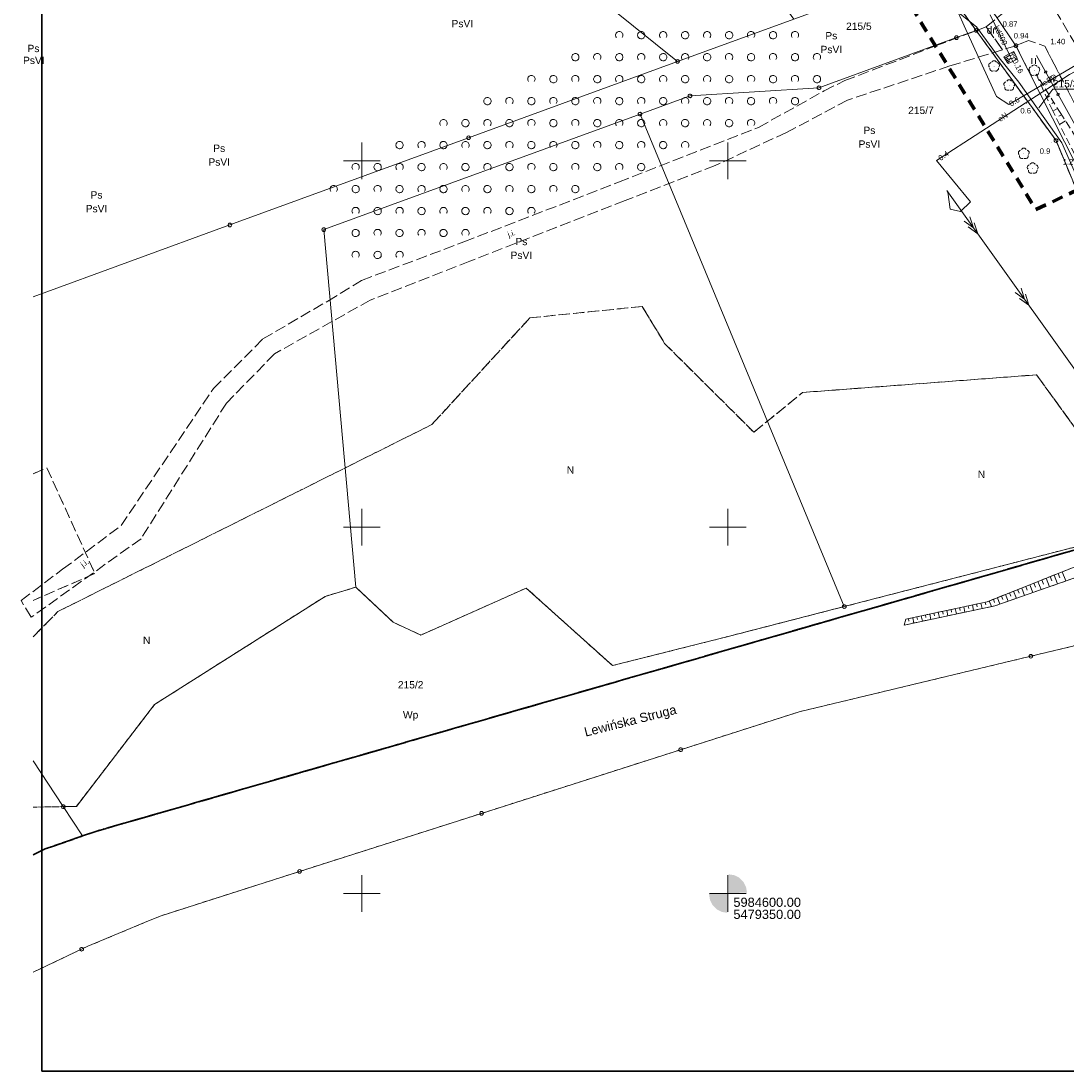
# Model space of a CAD drawing. Extents: x 5479252 to 5479673, y 5984576 to 5984875.
# Tile 1 of 36: x 5479253 to 5479396, y 5984576 to 5984719. Entities that reach past the tile are written whole.
import ezdxf
from ezdxf.enums import TextEntityAlignment as Align

# ---------------------------------------------------------------- set-up
doc = ezdxf.new("R2010")
doc.units = 0
for name, pattern in [('KROPK3-2', [2.49, 1.5, -0.47, 0.05, -0.47]), ('PRZER1-1', [1, 0.5, -0.5]), ('PRZER2-1', [1.5, 1, -0.5]), ('PRZER3-1', [2, 1.5, -0.5]), ('PRZER3-2', [2.5, 1.5, -1])]:
    doc.linetypes.add(name, pattern=pattern)
doc.layers.get('0').update_dxf_attribs({"linetype": 'CONTINUOUS'})
for name, color, linetype, lineweight, true_color in [('GELULI', 7, 'CONTINUOUS', 18, 0xfeffff), ('GESKKL', 7, 'CONTINUOUS', 18, 0x24bc24), ('GESKKL_O', 7, 'CONTINUOUS', 18, 0x24bc24), ('GESUZY', 7, 'CONTINUOUS', 18, 0x008000), ('GESUZY_O', 7, 'CONTINUOUS', 18, 0x008000), ('GSPRDL', 7, 'CONTINUOUS', 18, 0x008000), ('GSSWWP', 7, 'CONTINUOUS', 18, 0x59d9ff), ('GSSWWP_O', 7, 'CONTINUOUS', 18, 0x59d9ff), ('GTGTXT', 7, 'CONTINUOUS', 18, 0x0a0909), ('GULEPR', 1, 'CONTINUOUS', 18, 0xff0000), ('GULEPR_O', 1, 'CONTINUOUS', 18, 0xff0000), ('GULKPR', 7, 'CONTINUOUS', 18, 0x803300), ('GULKPR_O', 7, 'CONTINUOUS', 18, 0x803300), ('Ramka sekcyjna', 7, 'CONTINUOUS', 18, 0xa5007c)]:
    doc.layers.add(name, color=color, linetype=linetype, lineweight=lineweight, true_color=true_color)
for name, color, linetype, lineweight in [('GEPPGD', 7, 'CONTINUOUS', 18), ('GEPPGG', 7, 'CONTINUOUS', 18), ('GESDZI', 7, 'CONTINUOUS', 18), ('GESDZI_O', 7, 'CONTINUOUS', 18), ('GESJEW', 7, 'CONTINUOUS', 35), ('GESJOB', 7, 'CONTINUOUS', 35), ('GSLKBA', 7, 'CONTINUOUS', 18), ('GSPWPN', 7, 'CONTINUOUS', 13), ('GSPWPN_O', 7, 'CONTINUOUS', 13), ('GSPWPS', 7, 'CONTINUOUS', 13), ('GSPWPS_O', 7, 'CONTINUOUS', 13), ('GSSKOA', 7, 'CONTINUOUS', 18), ('GSSKOA_O', 7, 'CONTINUOUS', 18), ('GSSUTR', 7, 'CONTINUOUS', 18), ('GSSZAD', 7, 'CONTINUOUS', 18), ('GSSZSN', 7, 'CONTINUOUS', 18), ('GUPPRZ_O', 7, 'CONTINUOUS', 18), ('zakres', 5, 'CONTINUOUS', 70)]:
    doc.layers.add(name, color=color, linetype=linetype, lineweight=lineweight)
doc.layers.add('wydruk', color=7, linetype='CONTINUOUS', lineweight=18, plot=False)
doc.layers.add('zolta', color=2, linetype='CONTINUOUS')
doc.styles.add('Arial', font='arial.ttf')

# ---------------------------------------------------------------- blocks, each defined once
blk = doc.blocks.new('GSPRDL1')
blk.add_hatch(color=0).paths.add_polyline_path([(0, -0.045), (0.013906, -0.042798), (0.02645, -0.036406), (0.036406, -0.02645), (0.042798, -0.013906), (0.045, 0), (0.042798, 0.013906), (0.036406, 0.02645), (0.02645, 0.036406), (0.013906, 0.042798), (0, 0.045), (-0.013906, 0.042798), (-0.02645, 0.036406), (-0.036406, 0.02645), (-0.042798, 0.013906), (-0.045, 0), (-0.042798, -0.013906), (-0.036406, -0.02645), (-0.02645, -0.036406), (-0.013906, -0.042798)])
at = {"color": 0}
for points in [[(-0.635969, -0.134326), (-0.70458, -0.024001), (-0.731429, 0.103115), (-0.713292, 0.231763), (-0.652348, 0.346501), (-0.55591, 0.433559), (-0.435555, 0.482485)], [(-0.324277, 0.563333), (-0.240553, 0.662679), (-0.127956, 0.727494), (0, 0.75), (0.127956, 0.727494), (0.240553, 0.662679), (0.324277, 0.563333)], [(0.435555, 0.482485), (0.55591, 0.433559), (0.652348, 0.346501), (0.713292, 0.231763), (0.731429, 0.103115), (0.70458, -0.024001), (0.635969, -0.134326)], [(-0.068773, -0.646351), (-0.194901, -0.677512), (-0.324092, -0.663766), (-0.440839, -0.606763), (-0.531129, -0.513345), (-0.584125, -0.394725), (-0.593465, -0.265141)], [(0.593465, -0.265141), (0.584125, -0.394725), (0.531129, -0.513345), (0.440839, -0.606763), (0.324092, -0.663766), (0.194901, -0.677512), (0.068773, -0.646351)]]:
    blk.add_lwpolyline(points, dxfattribs=at)
blk = doc.blocks.new('GEPPGD1_1')
at = {"color": 0}
blk.add_lwpolyline([(0, 0.25), (0.077254, 0.237764), (0.146946, 0.202254), (0.202254, 0.146946), (0.237764, 0.077254), (0.25, 0), (0.237764, -0.077254), (0.202254, -0.146946), (0.146946, -0.202254), (0.077254, -0.237764), (0, -0.25), (-0.077254, -0.237764), (-0.146946, -0.202254), (-0.202254, -0.146946), (-0.237764, -0.077254), (-0.25, 0), (-0.237764, 0.077254), (-0.202254, 0.146946), (-0.146946, 0.202254), (-0.077254, 0.237764)], close=True, dxfattribs=at)
blk = doc.blocks.new('GEPPGD1_2')
blk.add_hatch(color=0).paths.add_polyline_path([(0, -0.045), (0.013906, -0.042798), (0.02645, -0.036406), (0.036406, -0.02645), (0.042798, -0.013906), (0.045, 0), (0.042798, 0.013906), (0.036406, 0.02645), (0.02645, 0.036406), (0.013906, 0.042798), (0, 0.045), (-0.013906, 0.042798), (-0.02645, 0.036406), (-0.036406, 0.02645), (-0.042798, 0.013906), (-0.045, 0), (-0.042798, -0.013906), (-0.036406, -0.02645), (-0.02645, -0.036406), (-0.013906, -0.042798)])
blk = doc.blocks.new('GEPPGG1_2')
blk.add_hatch(color=0).paths.add_polyline_path([(0, -0.045), (0.013906, -0.042798), (0.02645, -0.036406), (0.036406, -0.02645), (0.042798, -0.013906), (0.045, 0), (0.042798, 0.013906), (0.036406, 0.02645), (0.02645, 0.036406), (0.013906, 0.042798), (0, 0.045), (-0.013906, 0.042798), (-0.02645, 0.036406), (-0.036406, 0.02645), (-0.042798, 0.013906), (-0.045, 0), (-0.042798, -0.013906), (-0.036406, -0.02645), (-0.02645, -0.036406), (-0.013906, -0.042798)])
blk = doc.blocks.new('GSPWPS1')
blk.add_hatch(color=0).paths.add_polyline_path([(-0.045, 0), (-0.043467, -0.011647), (-0.038971, -0.0225), (-0.03182, -0.03182), (-0.0225, -0.038971), (-0.011647, -0.043467), (0, -0.045), (0.011647, -0.043467), (0.0225, -0.038971), (0.03182, -0.03182), (0.038971, -0.0225), (0.043467, -0.011647), (0.045, 0), (0.043467, 0.011647), (0.038971, 0.0225), (0.03182, 0.03182), (0.0225, 0.038971), (0.011647, 0.043467), (0, 0.045), (-0.011647, 0.043467), (-0.0225, 0.038971), (-0.03182, 0.03182), (-0.038971, 0.0225), (-0.043467, 0.011647)])
blk = doc.blocks.new('GSPWPN1')
blk.add_hatch(color=0).paths.add_polyline_path([(-0.045, 0), (-0.043467, -0.011647), (-0.038971, -0.0225), (-0.03182, -0.03182), (-0.0225, -0.038971), (-0.011647, -0.043467), (0, -0.045), (0.011647, -0.043467), (0.0225, -0.038971), (0.03182, -0.03182), (0.038971, -0.0225), (0.043467, -0.011647), (0.045, 0), (0.043467, 0.011647), (0.038971, 0.0225), (0.03182, 0.03182), (0.0225, 0.038971), (0.011647, 0.043467), (0, 0.045), (-0.011647, 0.043467), (-0.0225, 0.038971), (-0.03182, 0.03182), (-0.038971, 0.0225), (-0.043467, 0.011647)])
blk = doc.blocks.new('GSLKBA0')
at = {"color": 0, "lineweight": 18}
blk.add_lwpolyline([(-0.175, -0.033485), (-0.175, 0.033485), (-0.033485, 0.175), (0.033485, 0.175), (0.175, 0.033485), (0.175, -0.033485), (0.033485, -0.175), (-0.033485, -0.175)], close=True, dxfattribs=at)
blk = doc.blocks.new('SUEP2')
at = {"color": 0}
for points in [[(-1.25, -0.5), (0.25, 0), (-1.25, 0.5)], [(-0.25, -0.5), (1.25, 0), (-0.25, 0.5)]]:
    blk.add_lwpolyline(points, dxfattribs=at)
blk = doc.blocks.new('GSSZAD1')
at = {"color": 0}
blk.add_lwpolyline([(0.5, 0), (0.490964, 0.094626), (0.464184, 0.185831), (0.420627, 0.27032), (0.361867, 0.34504), (0.290028, 0.407288), (0.207708, 0.454816), (0.117879, 0.485906), (0.023791, 0.499434), (-0.071157, 0.494911), (-0.163534, 0.4725), (-0.25, 0.433013), (-0.32743, 0.377875), (-0.393027, 0.309079), (-0.444418, 0.229113), (-0.479746, 0.140866), (-0.497736, 0.047528), (-0.497736, -0.047528), (-0.479746, -0.140866), (-0.444418, -0.229113), (-0.393027, -0.309079), (-0.32743, -0.377875), (-0.25, -0.433013), (-0.163534, -0.4725), (-0.071157, -0.494911), (0.023791, -0.499434), (0.117879, -0.485906), (0.207708, -0.454816), (0.290028, -0.407288), (0.361867, -0.34504), (0.420627, -0.27032), (0.464184, -0.185831), (0.490964, -0.094626)], close=True, dxfattribs=at)
blk = doc.blocks.new('GSSZAD2')
at = {"color": 0}
blk.add_lwpolyline([(-0.390312, -0.3125), (-0.445567, -0.226869), (-0.482312, -0.131814), (-0.49902, -0.031282), (-0.494998, 0.070549), (-0.470412, 0.169449), (-0.426283, 0.26131), (-0.364446, 0.342315), (-0.287468, 0.409099), (-0.198548, 0.458889), (-0.10138, 0.489614), (0, 0.5), (0.10138, 0.489614), (0.198548, 0.458889), (0.287468, 0.409099), (0.364446, 0.342315), (0.426283, 0.26131), (0.470412, 0.169449), (0.494998, 0.070549), (0.49902, -0.031282), (0.482312, -0.131814), (0.445567, -0.226869), (0.390312, -0.3125)], dxfattribs=at)
blk = doc.blocks.new('GSSUTR1')
at = {"color": 0}
for points in [[(-0.25666, 0.36165), (-0.25666, -0.38835)], [(0.24334, -0.38835), (0.24334, 0.36165)]]:
    blk.add_lwpolyline(points, dxfattribs=at)

msp = doc.modelspace()

# ---------------------------------------------------------------- hatches: boundary and pattern name
at = {"layer": 'zolta'}
for points in [[(5479350.08, 5984602.63), (5479350.86, 5984602.5), (5479351.57, 5984602.15), (5479352.12, 5984601.58), (5479352.48, 5984600.88), (5479352.61, 5984600.1), (5479350.09, 5984600.08)], [(5479349.94, 5984597.36), (5479349.16, 5984597.49), (5479348.46, 5984597.85), (5479347.9, 5984598.42), (5479347.55, 5984599.12), (5479347.42, 5984599.91), (5479349.95, 5984599.91)]]:
    msp.add_hatch(color=256, dxfattribs=at).paths.add_polyline_path(points)

# ---------------------------------------------------------------- linework, layer by layer
at = {"layer": 'GELULI', "color": 7, "linetype": 'PRZER3-1', "lineweight": 18, "true_color": 0xffffff, "elevation": 9.97}
msp.add_lwpolyline([(5479284.01, 5984868.57), (5479381.55, 5984743), (5479416.34, 5984683.73), (5479421.5, 5984655.39)], dxfattribs=at)
at = {"layer": 'GESDZI', "color": 7, "linetype": 'Continuous', "lineweight": 18, "elevation": 10.22}
for points in [[(5479273.76, 5984868.57), (5479320.29, 5984807.58), (5479327.4, 5984798.78), (5479371.87, 5984740.74), (5479381.2, 5984727.47), (5479386.65, 5984719.71), (5479389.33, 5984715.73), (5479400.95, 5984692.74), (5479407, 5984674.47), (5479410.75, 5984650.74), (5479427.24, 5984651.75), (5479434.07, 5984654.6), (5479423.55, 5984689.01), (5479398.56, 5984731.62), (5479385.3, 5984750.66), (5479340.75, 5984808.64), (5479333.8, 5984817.55), (5479294.42, 5984868.57)], [(5479255.13, 5984618.1), (5479259.23, 5984611.86), (5479261.02, 5984611.89), (5479271.7, 5984625.8), (5479295.01, 5984640.56), (5479299.18, 5984641.81), (5479294.81, 5984690.62), (5479338, 5984706.39), (5479344.83, 5984708.88), (5479362.43, 5984709.98), (5479381.21, 5984716.83), (5479383.9, 5984717.81), (5479377.78, 5984726.22), (5479359, 5984719.37), (5479343.12, 5984713.58), (5479314.58, 5984703.16), (5479281.98, 5984691.26), (5479255.13, 5984681.46)], [(5479671.41, 5984701.48), (5479660.05, 5984699.18), (5479609.91, 5984691.17), (5479434.07, 5984654.6), (5479427.24, 5984651.75), (5479410.75, 5984650.74), (5479263.67, 5984608.48), (5479261.86, 5984607.85), (5479256.77, 5984606.08), (5479255.13, 5984605.3)], [(5479255.13, 5984589.26), (5479261.74, 5984592.4), (5479262.59, 5984592.8), (5479270.88, 5984596.26), (5479272.59, 5984596.97), (5479291.5, 5984603.01), (5479316.35, 5984610.94), (5479343.54, 5984619.63), (5479359.73, 5984624.8), (5479391.37, 5984632.39), (5479414.08, 5984637.82), (5479415.05, 5984638.06), (5479435.16, 5984643.18), (5479444.46, 5984645.11), (5479661.87, 5984690.25), (5479671.41, 5984692.13)]]:
    msp.add_lwpolyline(points, dxfattribs=at)
for points in [[(5479319.31, 5984805.57), (5479334.11, 5984786.33), (5479368.08, 5984739.57), (5479349.31, 5984732.74), (5479359, 5984719.37), (5479343.12, 5984713.58), (5479289.05, 5984757.01), (5479296.44, 5984766.22), (5479292.16, 5984769.66), (5479308.32, 5984791.03)], [(5479386.65, 5984719.71), (5479381.2, 5984727.47), (5479377.78, 5984726.22), (5479383.9, 5984717.81), (5479394.81, 5984702.78), (5479405.9, 5984676.03), (5479410.75, 5984650.74), (5479407, 5984674.47), (5479400.95, 5984692.74), (5479389.33, 5984715.73)], [(5479405.9, 5984676.03), (5479394.81, 5984702.78), (5479383.9, 5984717.81), (5479381.21, 5984716.83), (5479362.43, 5984709.98), (5479344.83, 5984708.88), (5479338, 5984706.39), (5479365.89, 5984639.17), (5479410.75, 5984650.74)], [(5479263.67, 5984608.48), (5479410.75, 5984650.74), (5479365.89, 5984639.17), (5479350.21, 5984635.13), (5479334.23, 5984631.11), (5479322.46, 5984641.69), (5479308.08, 5984635.28), (5479304.28, 5984637.02), (5479299.18, 5984641.81), (5479295.01, 5984640.56), (5479271.7, 5984625.8), (5479261.02, 5984611.89), (5479259.23, 5984611.86), (5479261.86, 5984607.85)]]:
    msp.add_lwpolyline(points, close=True, dxfattribs=at)
at = {"layer": 'GESDZI_O', "color": 7, "linetype": 'Continuous', "lineweight": 13, "elevation": 10.8, "flags": 128}
msp.add_lwpolyline([(5479392.48, 5984707.25), (5479394.37, 5984709.81), (5479397.71, 5984709.81)], dxfattribs=at)
at = {"layer": 'GESJEW', "color": 7, "linetype": 'KROPK3-2', "lineweight": 35, "elevation": 10.22}
for points in [[(5479255.13, 5984605.3), (5479256.77, 5984606.08), (5479261.86, 5984607.85), (5479263.67, 5984608.48), (5479410.75, 5984650.74), (5479427.24, 5984651.75), (5479434.07, 5984654.6), (5479609.91, 5984691.17), (5479660.05, 5984699.18), (5479671.41, 5984701.48)], [(5479671.41, 5984701.48), (5479660.05, 5984699.18), (5479609.91, 5984691.17), (5479434.07, 5984654.6), (5479427.24, 5984651.75), (5479410.75, 5984650.74), (5479263.67, 5984608.48), (5479261.86, 5984607.85), (5479256.77, 5984606.08), (5479255.13, 5984605.3)]]:
    msp.add_lwpolyline(points, dxfattribs=at)
at = {"layer": 'GESJOB', "color": 7, "linetype": 'PRZER3-2', "lineweight": 35, "elevation": 10.22}
for points in [[(5479671.41, 5984701.48), (5479660.05, 5984699.18), (5479609.91, 5984691.17), (5479434.07, 5984654.6), (5479427.24, 5984651.75), (5479410.75, 5984650.74), (5479263.67, 5984608.48), (5479261.86, 5984607.85), (5479256.77, 5984606.08), (5479255.13, 5984605.3)], [(5479255.13, 5984605.3), (5479256.77, 5984606.08), (5479261.86, 5984607.85), (5479263.67, 5984608.48), (5479410.75, 5984650.74), (5479427.24, 5984651.75), (5479434.07, 5984654.6), (5479609.91, 5984691.17), (5479660.05, 5984699.18), (5479671.41, 5984701.48)]]:
    msp.add_lwpolyline(points, dxfattribs=at)
at = {"layer": 'GESKKL', "color": 82, "linetype": 'PRZER3-1', "lineweight": 18, "true_color": 0x24bc24, "elevation": 10.06}
for points in [[(5479255.13, 5984635.05), (5479258.51, 5984638.49), (5479309.56, 5984664.01), (5479322.96, 5984678.58), (5479338.3, 5984680.13), (5479341.35, 5984675.07), (5479353.55, 5984662.96), (5479360.2, 5984668.39), (5479392.15, 5984670.8), (5479403.25, 5984655.49), (5479409.72, 5984656.12), (5479405.9, 5984676.03), (5479394.81, 5984702.78), (5479383.9, 5984717.81), (5479377.78, 5984726.22), (5479368.08, 5984739.57), (5479334.11, 5984786.33), (5479287, 5984847.58), (5479272.39, 5984866.58), (5479271.58, 5984855.81), (5479255.13, 5984835.33)], [(5479255.13, 5984657.3), (5479256.99, 5984658.1), (5479263.55, 5984643.68), (5479255.13, 5984640)]]:
    msp.add_lwpolyline(points, dxfattribs=at)
at = {"layer": 'GESUZY', "color": 96, "linetype": 'PRZER1-1', "lineweight": 18, "true_color": 0x008000, "elevation": 10.08}
for points in [[(5479270.86, 5984868.57), (5479272.39, 5984866.58), (5479287, 5984847.58), (5479334.11, 5984786.33), (5479368.08, 5984739.57), (5479377.78, 5984726.22), (5479383.9, 5984717.81), (5479394.81, 5984702.78), (5479405.9, 5984676.03), (5479409.72, 5984656.12), (5479410.75, 5984650.74), (5479427.24, 5984651.75), (5479434.07, 5984654.6), (5479423.55, 5984689.01), (5479398.56, 5984731.62), (5479385.3, 5984750.66), (5479382.41, 5984754.43), (5479340.75, 5984808.64), (5479333.8, 5984817.55), (5479329.03, 5984823.8), (5479294.83, 5984868.57)], [(5479255.13, 5984635.05), (5479258.51, 5984638.49), (5479309.56, 5984664.01), (5479322.96, 5984678.58), (5479338.3, 5984680.13), (5479341.35, 5984675.07), (5479353.55, 5984662.96), (5479360.2, 5984668.39), (5479392.15, 5984670.8), (5479403.25, 5984655.49), (5479409.72, 5984656.12), (5479405.9, 5984676.03), (5479394.81, 5984702.78), (5479383.9, 5984717.81), (5479377.78, 5984726.22), (5479368.08, 5984739.57), (5479334.11, 5984786.33), (5479287, 5984847.58), (5479272.39, 5984866.58), (5479271.58, 5984855.81), (5479255.13, 5984835.33)], [(5479671.41, 5984701.48), (5479660.05, 5984699.18), (5479609.91, 5984691.17), (5479434.07, 5984654.6), (5479427.24, 5984651.75), (5479410.75, 5984650.74), (5479263.67, 5984608.48), (5479261.86, 5984607.85), (5479256.77, 5984606.08), (5479255.13, 5984605.3)], [(5479255.13, 5984589.26), (5479261.74, 5984592.4), (5479262.59, 5984592.8), (5479270.88, 5984596.26), (5479272.59, 5984596.97), (5479291.5, 5984603.01), (5479316.35, 5984610.94), (5479343.54, 5984619.63), (5479359.73, 5984624.8), (5479391.37, 5984632.39), (5479414.08, 5984637.82), (5479415.05, 5984638.06), (5479435.16, 5984643.18), (5479444.46, 5984645.11), (5479557.98, 5984668.68), (5479560.46, 5984669.19), (5479661.87, 5984690.25), (5479671.41, 5984692.13)], [(5479255.13, 5984611.79), (5479259.23, 5984611.86), (5479261.02, 5984611.89), (5479271.7, 5984625.8), (5479295.01, 5984640.56), (5479299.18, 5984641.81), (5479304.28, 5984637.02), (5479308.08, 5984635.28), (5479322.46, 5984641.69), (5479334.23, 5984631.11), (5479350.21, 5984635.13), (5479365.89, 5984639.17), (5479410.75, 5984650.74), (5479409.72, 5984656.12), (5479403.25, 5984655.49), (5479392.15, 5984670.8), (5479360.2, 5984668.39), (5479353.55, 5984662.96), (5479341.35, 5984675.07), (5479338.3, 5984680.13), (5479322.96, 5984678.58), (5479309.56, 5984664.01), (5479258.51, 5984638.49), (5479255.13, 5984635.05)], [(5479255.13, 5984657.3), (5479256.99, 5984658.1), (5479263.55, 5984643.68), (5479255.13, 5984640)], [(5479255.13, 5984605.3), (5479256.77, 5984606.08), (5479261.86, 5984607.85), (5479263.67, 5984608.48), (5479410.75, 5984650.74), (5479365.89, 5984639.17), (5479350.21, 5984635.13), (5479334.23, 5984631.11), (5479322.46, 5984641.69), (5479308.08, 5984635.28), (5479304.28, 5984637.02), (5479299.18, 5984641.81), (5479295.01, 5984640.56), (5479271.7, 5984625.8), (5479261.02, 5984611.89), (5479259.23, 5984611.86), (5479255.13, 5984611.79)]]:
    msp.add_lwpolyline(points, dxfattribs=at)
at = {"layer": 'GSLKBA', "color": 7, "linetype": 'Continuous', "lineweight": 18, "elevation": 10.18}
msp.add_lwpolyline([(5479418.03, 5984651.19), (5479416.5, 5984656.82), (5479412.22, 5984670.5), (5479408.89, 5984679.3), (5479406.19, 5984686.24), (5479405.63, 5984687.72), (5479400.58, 5984698.8), (5479398.05, 5984703.74), (5479392.13, 5984714.4)], dxfattribs=at)
at = {"layer": 'GSSKOA', "color": 7, "linetype": 'PRZER3-1', "lineweight": 18, "elevation": 10.18}
for points in [[(5479391.07, 5984716.43), (5479389.33, 5984715.73), (5479387.48, 5984715.17), (5479385.28, 5984718.28), (5479387.73, 5984720.31), (5479389.06, 5984722.25), (5479380.76, 5984734.68), (5479370.81, 5984748.06), (5479366.58, 5984753.35), (5479348.97, 5984776.72), (5479321.82, 5984812.26), (5479305.09, 5984834.05), (5479290.75, 5984852.8), (5479288.21, 5984852.09), (5479287.99, 5984851.9), (5479286.92, 5984851.04), (5479286.07, 5984850.37), (5479284.66, 5984852.02), (5479283.07, 5984853.88), (5479285.15, 5984855.22), (5479286.89, 5984857.55), (5479278.36, 5984868.57)], [(5479400.42, 5984701.89), (5479393.28, 5984715.67)]]:
    msp.add_lwpolyline(points, dxfattribs=at)
msp.add_lwpolyline([(5479385.28, 5984718.28), (5479387.48, 5984715.17), (5479380.31, 5984712.96), (5479366.35, 5984708.3), (5479358, 5984703.88), (5479348.26, 5984699.36), (5479335.95, 5984694.59), (5479314.77, 5984686.31), (5479301.16, 5984681), (5479288.1, 5984673.68), (5479281.52, 5984666.95), (5479269.85, 5984648.43), (5479254.86, 5984637.71), (5479253.46, 5984640), (5479259.14, 5984644.25), (5479267.13, 5984650.22), (5479279.73, 5984668.92), (5479286.49, 5984675.7), (5479295.35, 5984680.86), (5479299.97, 5984683.69), (5479313.93, 5984688.95), (5479335.05, 5984697.08), (5479354.17, 5984704.58), (5479363.14, 5984709.56), (5479365.95, 5984710.96), (5479378.36, 5984715.7)], close=True, dxfattribs=at)
at = {"layer": 'GSSUTR', "color": 7, "linetype": 'PRZER2-1', "lineweight": 18, "elevation": 10.1}
for points in [[(5479391.4, 5984711.64), (5479390.51, 5984713.39), (5479389.33, 5984715.74), (5479391.07, 5984716.43), (5479393.28, 5984715.67), (5479400.42, 5984701.89), (5479409.89, 5984680.77), (5479414.4, 5984668.08), (5479419.21, 5984651.26)], [(5479419.21, 5984651.26), (5479417.35, 5984651.14), (5479417.15, 5984651.81), (5479415.91, 5984656.66), (5479412.44, 5984666.41), (5479409.56, 5984674.51), (5479406.79, 5984682.3), (5479404.93, 5984687.56), (5479401.04, 5984696.08), (5479398.34, 5984701.95), (5479395.46, 5984706.46), (5479392.1, 5984711.86)]]:
    msp.add_lwpolyline(points, dxfattribs=at)
at = {"layer": 'GSSWWP', "color": 141, "linetype": 'Continuous', "lineweight": 18, "true_color": 0x59d9ff, "elevation": 10.06}
for points in [[(5479256.77, 5984606.08), (5479261.86, 5984607.85), (5479263.67, 5984608.48), (5479410.75, 5984650.74), (5479413.98, 5984650.94), (5479414.15, 5984650.21), (5479414.22, 5984648.3), (5479415.76, 5984640.63), (5479416.64, 5984638.61), (5479415.05, 5984638.06), (5479414.08, 5984637.82)], [(5479414.08, 5984637.82), (5479391.37, 5984632.39), (5479359.73, 5984624.8), (5479343.54, 5984619.63), (5479316.35, 5984610.94), (5479291.5, 5984603.01)]]:
    msp.add_lwpolyline(points, dxfattribs=at)
msp.add_lwpolyline([(5479408.01, 5984646.81), (5479386.47, 5984639.27), (5479374.05, 5984636.64), (5479374.28, 5984637.44), (5479385.42, 5984639.83), (5479405.95, 5984648.02)], close=True, dxfattribs=at)
at = {"layer": 'GSSZSN', "color": 7, "linetype": 'PRZER2-1', "lineweight": 18, "elevation": 10.06}
for points in [[(5479388.39, 5984714.6), (5479387.67, 5984714.2), (5479388.26, 5984713.3), (5479388.93, 5984713.59)], [(5479388.39, 5984714.6), (5479389.03, 5984714.92), (5479389.53, 5984713.95), (5479388.93, 5984713.59)], [(5479417.15, 5984651.81), (5479415.91, 5984656.66), (5479412.44, 5984666.41), (5479409.56, 5984674.51), (5479406.79, 5984682.3), (5479404.93, 5984687.56), (5479401.04, 5984696.08), (5479398.34, 5984701.95), (5479395.46, 5984706.46), (5479392.1, 5984711.86), (5479394.22, 5984707.11), (5479397.73, 5984700.12), (5479400.96, 5984693.04), (5479404.32, 5984683.57), (5479406.54, 5984676.35), (5479409.19, 5984667.37), (5479413.96, 5984651.02), (5479414.44, 5984651.17)], [(5479374.28, 5984637.44), (5479385.42, 5984639.83), (5479405.95, 5984648.02), (5479408.01, 5984646.81), (5479386.47, 5984639.27), (5479374.05, 5984636.64)]]:
    msp.add_lwpolyline(points, close=True, dxfattribs=at)
at = {"layer": 'GSSZSN', "color": 7, "linetype": 'Continuous', "lineweight": 18, "elevation": 10.06}
for points in [[(5479387.79, 5984714), (5479388.48, 5984714.45)], [(5479387.92, 5984713.81), (5479388.25, 5984714.03)], [(5479388.04, 5984713.62), (5479388.69, 5984714.04)], [(5479388.17, 5984713.43), (5479388.48, 5984713.64)], [(5479389.17, 5984714.65), (5479388.54, 5984714.33)], [(5479389.37, 5984714.26), (5479388.74, 5984713.94)], [(5479389.07, 5984714.85), (5479388.75, 5984714.68)], [(5479389.27, 5984714.46), (5479388.96, 5984714.29)], [(5479389.47, 5984714.07), (5479389.16, 5984713.9)], [(5479392.36, 5984711.43), (5479392.33, 5984711.41)], [(5479392.9, 5984710.58), (5479392.72, 5984710.47)], [(5479393.43, 5984709.72), (5479393.28, 5984709.63)], [(5479393.96, 5984708.87), (5479393.55, 5984708.61)], [(5479394.49, 5984708.02), (5479394.23, 5984707.85)], [(5479395.02, 5984707.16), (5479394.39, 5984706.77)], [(5479395.56, 5984706.31), (5479395.2, 5984706.09)], [(5479396.1, 5984705.46), (5479395.3, 5984704.96)], [(5479394.54, 5984643.47), (5479395.02, 5984642.26)], [(5479395.09, 5984643.69), (5479395.34, 5984643.07)], [(5479395.65, 5984643.91), (5479396.15, 5984642.66)], [(5479390.67, 5984641.92), (5479390.88, 5984641.4)], [(5479391.22, 5984642.15), (5479391.65, 5984641.08)], [(5479391.78, 5984642.37), (5479391.99, 5984641.82)], [(5479392.33, 5984642.59), (5479392.77, 5984641.48)], [(5479392.88, 5984642.81), (5479393.11, 5984642.24)], [(5479393.44, 5984643.03), (5479393.9, 5984641.87)], [(5479393.99, 5984643.25), (5479394.22, 5984642.66)], [(5479387.35, 5984640.6), (5479387.53, 5984640.15)], [(5479387.91, 5984640.82), (5479388.27, 5984639.9)], [(5479388.46, 5984641.04), (5479388.65, 5984640.57)], [(5479389.01, 5984641.26), (5479389.4, 5984640.29)], [(5479389.56, 5984641.48), (5479389.76, 5984640.99)], [(5479390.12, 5984641.7), (5479390.52, 5984640.69)], [(5479381.63, 5984639.02), (5479381.71, 5984638.65)], [(5479382.22, 5984639.14), (5479382.37, 5984638.4)], [(5479382.8, 5984639.27), (5479382.88, 5984638.9)], [(5479383.38, 5984639.39), (5479383.54, 5984638.65)], [(5479383.96, 5984639.52), (5479384.04, 5984639.14)], [(5479384.54, 5984639.64), (5479384.7, 5984638.9)], [(5479385.13, 5984639.77), (5479385.21, 5984639.39)], [(5479385.69, 5984639.94), (5479386, 5984639.17)], [(5479386.25, 5984640.16), (5479386.42, 5984639.73)], [(5479386.8, 5984640.38), (5479387.15, 5984639.51)], [(5479375.23, 5984637.64), (5479375.38, 5984636.92)], [(5479375.81, 5984637.77), (5479375.89, 5984637.41)], [(5479376.39, 5984637.89), (5479376.55, 5984637.17)], [(5479376.98, 5984638.02), (5479377.05, 5984637.66)], [(5479377.56, 5984638.14), (5479377.71, 5984637.42)], [(5479378.14, 5984638.27), (5479378.22, 5984637.9)], [(5479378.72, 5984638.39), (5479378.88, 5984637.66)], [(5479379.3, 5984638.52), (5479379.38, 5984638.15)], [(5479379.89, 5984638.64), (5479380.04, 5984637.91)], [(5479380.47, 5984638.77), (5479380.55, 5984638.4)], [(5479381.05, 5984638.89), (5479381.21, 5984638.16)], [(5479374.65, 5984637.52), (5479374.72, 5984637.16)]]:
    msp.add_lwpolyline(points, dxfattribs=at)
at = {"layer": 'GULEPR', "color": 1, "linetype": 'Continuous', "lineweight": 18, "true_color": 0xff0000, "elevation": 10.14}
for points in [[(5479396.38, 5984732.45), (5479393.65, 5984730.85), (5479378.64, 5984724.35), (5479378.61, 5984723.61), (5479380.65, 5984720.88), (5479383.96, 5984718.32), (5479387.04, 5984714.09), (5479389.73, 5984710.73), (5479395.62, 5984702.48), (5479399.43, 5984693.77)], [(5479441.34, 5984722.91), (5479440.56, 5984724.07), (5479433.98, 5984723.2), (5479423.54, 5984722.36), (5479417.94, 5984721.83), (5479412.22, 5984720.34), (5479407.16, 5984718.52), (5479399.59, 5984714.32), (5479388.37, 5984707.69), (5479386.69, 5984708.81), (5479382.28, 5984718.46), (5479379.93, 5984723.65), (5479379.15, 5984723.91), (5479377.99, 5984722.05), (5479376.2, 5984721.81)], [(5479438.85, 5984716.69), (5479437.4, 5984721.25), (5479432.44, 5984721.29), (5479427.16, 5984721.53), (5479412.86, 5984719.86), (5479410.78, 5984719.17), (5479405.79, 5984716.66), (5479396.66, 5984711.78), (5479378.5, 5984700.05), (5479383.15, 5984694.41), (5479381.76, 5984693.11), (5479380.35, 5984693.42), (5479380.03, 5984695.75), (5479379.89, 5984695.95)], [(5479410.96, 5984652.57), (5479379.89, 5984695.95)]]:
    msp.add_lwpolyline(points, dxfattribs=at)
at = {"layer": 'GULKPR', "color": 36, "linetype": 'Continuous', "lineweight": 18, "true_color": 0x803300, "elevation": 10.14}
msp.add_lwpolyline([(5479385.82, 5984719.92), (5479388.54, 5984714.29)], dxfattribs=at)
at = {"layer": 'Ramka sekcyjna', "color": 224, "linetype": 'Continuous', "lineweight": 18, "true_color": 0xa5007c}
for p, q in [((5479300, 5984697.5, 100), (5479300, 5984702.5, 100)), ((5479300, 5984697.5, 100), (5479300, 5984702.5, 100)), ((5479350, 5984697.5, 100), (5479350, 5984702.5, 100)), ((5479350, 5984697.5, 100), (5479350, 5984702.5, 100)), ((5479302.5, 5984700, 100), (5479297.5, 5984700, 100)), ((5479302.5, 5984700, 100), (5479297.5, 5984700, 100)), ((5479352.5, 5984700, 100), (5479347.5, 5984700, 100)), ((5479352.5, 5984700, 100), (5479347.5, 5984700, 100)), ((5479300, 5984647.5, 100), (5479300, 5984652.5, 100)), ((5479300, 5984647.5, 100), (5479300, 5984652.5, 100)), ((5479350, 5984647.5, 100), (5479350, 5984652.5, 100)), ((5479350, 5984647.5, 100), (5479350, 5984652.5, 100)), ((5479302.5, 5984650, 100), (5479297.5, 5984650, 100)), ((5479302.5, 5984650, 100), (5479297.5, 5984650, 100)), ((5479352.5, 5984650, 100), (5479347.5, 5984650, 100)), ((5479352.5, 5984650, 100), (5479347.5, 5984650, 100)), ((5479300, 5984597.5, 100), (5479300, 5984602.5, 100)), ((5479300, 5984597.5, 100), (5479300, 5984602.5, 100)), ((5479350, 5984597.5, 100), (5479350, 5984602.5, 100)), ((5479350, 5984597.5, 100), (5479350, 5984602.5, 100)), ((5479302.5, 5984600, 100), (5479297.5, 5984600, 100)), ((5479302.5, 5984600, 100), (5479297.5, 5984600, 100)), ((5479352.5, 5984600, 100), (5479347.5, 5984600, 100)), ((5479352.5, 5984600, 100), (5479347.5, 5984600, 100))]:
    msp.add_line(p, q, dxfattribs=at)
at = {"layer": 'wydruk', "color": 1, "linetype": 'Continuous', "lineweight": 30, "true_color": 0xff0000, "flags": 128}
msp.add_lwpolyline([(5479256.3, 5984575.77), (5479672.58, 5984575.77), (5479672.58, 5984868.57), (5479256.3, 5984868.57), (5479256.3, 5984575.77)], dxfattribs=at)
at = {"layer": 'zakres', "linetype": 'PRZER3-2'}
for p, q in [((5479359.35, 5984746.65), (5479392.06, 5984693.37)), ((5479359.35, 5984746.65), (5479392.06, 5984693.37)), ((5479392.06, 5984693.37), (5479428.34, 5984710.47)), ((5479392.06, 5984693.37), (5479428.34, 5984710.47))]:
    msp.add_line(p, q, dxfattribs=at)

# ---------------------------------------------------------------- block references
at = {"layer": 'GEPPGD', "color": 7, "linetype": 'Continuous', "lineweight": 18}
for name, p in [('GEPPGD1_1', (5479383.9, 5984717.81, 10.24)), ('GEPPGD1_1', (5479381.21, 5984716.83, 10.24)), ('GEPPGD1_1', (5479389.33, 5984715.73, 10.24)), ('GEPPGD1_1', (5479343.12, 5984713.58, 10.24)), ('GEPPGD1_1', (5479362.43, 5984709.98, 10.24)), ('GEPPGD1_1', (5479344.83, 5984708.88, 10.24)), ('GEPPGD1_1', (5479338, 5984706.39, 10.24)), ('GEPPGD1_1', (5479314.58, 5984703.16, 10.24)), ('GEPPGD1_1', (5479394.81, 5984702.78, 10.24)), ('GEPPGD1_1', (5479281.98, 5984691.26, 10.24)), ('GEPPGD1_1', (5479294.81, 5984690.62, 10.24)), ('GEPPGD1_2', (5479299.18, 5984641.81, 10.24)), ('GEPPGD1_2', (5479295.01, 5984640.56, 10.24)), ('GEPPGD1_2', (5479322.46, 5984641.69, 10.24)), ('GEPPGD1_1', (5479365.89, 5984639.17, 10.24)), ('GEPPGD1_2', (5479304.28, 5984637.02, 10.24)), ('GEPPGD1_2', (5479308.08, 5984635.28, 10.24)), ('GEPPGD1_2', (5479350.21, 5984635.13, 10.24)), ('GEPPGD1_1', (5479391.37, 5984632.39, 10.24)), ('GEPPGD1_2', (5479334.23, 5984631.11, 10.24)), ('GEPPGD1_2', (5479271.7, 5984625.8, 10.24)), ('GEPPGD1_2', (5479359.73, 5984624.8, 10.24)), ('GEPPGD1_1', (5479343.54, 5984619.63, 10.24)), ('GEPPGD1_1', (5479259.23, 5984611.86, 10.24)), ('GEPPGD1_2', (5479261.02, 5984611.89, 10.24)), ('GEPPGD1_1', (5479316.35, 5984610.94, 10.24)), ('GEPPGD1_1', (5479291.5, 5984603.01, 10.24)), ('GEPPGD1_2', (5479270.88, 5984596.26, 10.24)), ('GEPPGD1_2', (5479272.59, 5984596.97, 10.24)), ('GEPPGD1_1', (5479261.74, 5984592.4, 10.24)), ('GEPPGD1_2', (5479262.59, 5984592.8, 10.24))]:
    msp.add_blockref(name, p, dxfattribs=at)
at = {"layer": 'GEPPGG', "color": 7, "linetype": 'Continuous', "lineweight": 18}
for p in [(5479261.86, 5984607.85, 10.24), (5479263.67, 5984608.48, 10.24), (5479256.77, 5984606.08, 10.24)]:
    msp.add_blockref('GEPPGG1_2', p, dxfattribs=at)
at = {"layer": 'GSLKBA', "color": 7, "linetype": 'Continuous', "lineweight": 18, "rotation": 119.070603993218}
for p in [(5479393.39, 5984712.13, 10.18), (5479393.39, 5984712.13, 10.18), (5479395.09, 5984709.07, 10.18), (5479395.09, 5984709.07, 10.18)]:
    msp.add_blockref('GSLKBA0', p, dxfattribs=at)
at = {"layer": 'GSPRDL', "color": 96, "linetype": 'Continuous', "lineweight": 18, "true_color": 0x008000}
for p in [(5479386.35, 5984712.93, 10.12), (5479391.85, 5984712.35, 10.12), (5479388.41, 5984710.32, 10.12), (5479390.41, 5984700.99, 10.12), (5479391.62, 5984698.99, 10.12)]:
    msp.add_blockref('GSPRDL1', p, dxfattribs=at)
at = {"layer": 'GSPWPN', "color": 7, "linetype": 'Continuous', "lineweight": 13}
for p in [(5479390.8, 5984707.82, 10.08), (5479394.17, 5984702.47, 10.08)]:
    msp.add_blockref('GSPWPN1', p, dxfattribs=at)
at = {"layer": 'GSPWPS', "color": 7, "linetype": 'Continuous', "lineweight": 13}
for p in [(5479389.19, 5984715.94, 10.08), (5479393.28, 5984715.67, 10.08)]:
    msp.add_blockref('GSPWPS1', p, dxfattribs=at)
at = {"layer": 'GSSUTR', "color": 7, "linetype": 'Continuous', "lineweight": 18}
for p in [(5479391.77, 5984713.66, 10.1), (5479394.27, 5984711.16, 10.1)]:
    msp.add_blockref('GSSUTR1', p, dxfattribs=at)
at = {"layer": 'GSSZAD', "color": 7, "linetype": 'Continuous', "lineweight": 18}
for name, p in [('GSSZAD2', (5479335.16, 5984717.16, 10.1)), ('GSSZAD1', (5479338.16, 5984717.16, 10.1)), ('GSSZAD2', (5479341.16, 5984717.16, 10.1)), ('GSSZAD1', (5479344.16, 5984717.16, 10.1)), ('GSSZAD2', (5479347.16, 5984717.16, 10.1)), ('GSSZAD1', (5479350.16, 5984717.16, 10.1)), ('GSSZAD2', (5479353.16, 5984717.16, 10.1)), ('GSSZAD1', (5479356.16, 5984717.16, 10.1)), ('GSSZAD2', (5479359.16, 5984717.16, 10.1)), ('GSSZAD1', (5479329.16, 5984714.16, 10.1)), ('GSSZAD2', (5479332.16, 5984714.16, 10.1)), ('GSSZAD1', (5479335.16, 5984714.16, 10.1)), ('GSSZAD2', (5479338.16, 5984714.16, 10.1)), ('GSSZAD1', (5479341.16, 5984714.16, 10.1)), ('GSSZAD2', (5479344.16, 5984714.16, 10.1)), ('GSSZAD1', (5479347.16, 5984714.16, 10.1)), ('GSSZAD2', (5479350.16, 5984714.16, 10.1)), ('GSSZAD1', (5479353.16, 5984714.16, 10.1)), ('GSSZAD2', (5479356.16, 5984714.16, 10.1)), ('GSSZAD1', (5479359.16, 5984714.16, 10.1)), ('GSSZAD2', (5479362.16, 5984714.16, 10.1)), ('GSSZAD2', (5479323.16, 5984711.16, 10.1)), ('GSSZAD1', (5479326.16, 5984711.16, 10.1)), ('GSSZAD2', (5479329.16, 5984711.16, 10.1)), ('GSSZAD1', (5479332.16, 5984711.16, 10.1)), ('GSSZAD2', (5479335.16, 5984711.16, 10.1)), ('GSSZAD1', (5479338.16, 5984711.16, 10.1)), ('GSSZAD2', (5479341.16, 5984711.16, 10.1)), ('GSSZAD1', (5479344.16, 5984711.16, 10.1)), ('GSSZAD2', (5479347.16, 5984711.16, 10.1)), ('GSSZAD1', (5479350.16, 5984711.16, 10.1)), ('GSSZAD2', (5479353.16, 5984711.16, 10.1)), ('GSSZAD1', (5479356.16, 5984711.16, 10.1)), ('GSSZAD2', (5479359.16, 5984711.16, 10.1)), ('GSSZAD1', (5479362.16, 5984711.16, 10.1)), ('GSSZAD1', (5479317.16, 5984708.16, 10.1)), ('GSSZAD2', (5479320.16, 5984708.16, 10.1)), ('GSSZAD1', (5479323.16, 5984708.16, 10.1)), ('GSSZAD2', (5479326.16, 5984708.16, 10.1)), ('GSSZAD1', (5479329.16, 5984708.16, 10.1)), ('GSSZAD2', (5479332.16, 5984708.16, 10.1)), ('GSSZAD1', (5479335.16, 5984708.16, 10.1)), ('GSSZAD2', (5479338.16, 5984708.16, 10.1)), ('GSSZAD1', (5479341.16, 5984708.16, 10.1)), ('GSSZAD2', (5479344.16, 5984708.16, 10.1)), ('GSSZAD1', (5479347.16, 5984708.16, 10.1)), ('GSSZAD2', (5479350.16, 5984708.16, 10.1)), ('GSSZAD1', (5479353.16, 5984708.16, 10.1)), ('GSSZAD2', (5479356.16, 5984708.16, 10.1)), ('GSSZAD1', (5479359.16, 5984708.16, 10.1)), ('GSSZAD2', (5479311.16, 5984705.16, 10.1)), ('GSSZAD1', (5479314.16, 5984705.16, 10.1)), ('GSSZAD2', (5479317.16, 5984705.16, 10.1)), ('GSSZAD1', (5479320.16, 5984705.16, 10.1)), ('GSSZAD2', (5479323.16, 5984705.16, 10.1)), ('GSSZAD1', (5479326.16, 5984705.16, 10.1)), ('GSSZAD2', (5479329.16, 5984705.16, 10.1)), ('GSSZAD1', (5479332.16, 5984705.16, 10.1)), ('GSSZAD2', (5479335.16, 5984705.16, 10.1)), ('GSSZAD1', (5479338.16, 5984705.16, 10.1)), ('GSSZAD2', (5479341.16, 5984705.16, 10.1)), ('GSSZAD1', (5479344.16, 5984705.16, 10.1)), ('GSSZAD2', (5479347.16, 5984705.16, 10.1)), ('GSSZAD1', (5479350.16, 5984705.16, 10.1)), ('GSSZAD2', (5479353.16, 5984705.16, 10.1)), ('GSSZAD1', (5479305.16, 5984702.16, 10.1)), ('GSSZAD2', (5479308.16, 5984702.16, 10.1)), ('GSSZAD1', (5479311.16, 5984702.16, 10.1)), ('GSSZAD2', (5479314.16, 5984702.16, 10.1)), ('GSSZAD1', (5479317.16, 5984702.16, 10.1)), ('GSSZAD2', (5479320.16, 5984702.16, 10.1)), ('GSSZAD1', (5479323.16, 5984702.16, 10.1)), ('GSSZAD2', (5479326.16, 5984702.16, 10.1)), ('GSSZAD1', (5479329.16, 5984702.16, 10.1)), ('GSSZAD2', (5479332.16, 5984702.16, 10.1)), ('GSSZAD1', (5479335.16, 5984702.16, 10.1)), ('GSSZAD2', (5479338.16, 5984702.16, 10.1)), ('GSSZAD1', (5479341.16, 5984702.16, 10.1)), ('GSSZAD2', (5479344.16, 5984702.16, 10.1)), ('GSSZAD2', (5479299.16, 5984699.16, 10.1)), ('GSSZAD1', (5479302.16, 5984699.16, 10.1)), ('GSSZAD2', (5479305.16, 5984699.16, 10.1)), ('GSSZAD1', (5479308.16, 5984699.16, 10.1)), ('GSSZAD2', (5479311.16, 5984699.16, 10.1)), ('GSSZAD1', (5479314.16, 5984699.16, 10.1)), ('GSSZAD2', (5479317.16, 5984699.16, 10.1)), ('GSSZAD1', (5479320.16, 5984699.16, 10.1)), ('GSSZAD2', (5479323.16, 5984699.16, 10.1)), ('GSSZAD1', (5479326.16, 5984699.16, 10.1)), ('GSSZAD2', (5479329.16, 5984699.16, 10.1)), ('GSSZAD1', (5479332.16, 5984699.16, 10.1)), ('GSSZAD2', (5479335.16, 5984699.16, 10.1)), ('GSSZAD1', (5479338.16, 5984699.16, 10.1)), ('GSSZAD2', (5479296.16, 5984696.16, 10.1)), ('GSSZAD1', (5479299.16, 5984696.16, 10.1)), ('GSSZAD2', (5479302.16, 5984696.16, 10.1)), ('GSSZAD1', (5479305.16, 5984696.16, 10.1)), ('GSSZAD2', (5479308.16, 5984696.16, 10.1)), ('GSSZAD1', (5479311.16, 5984696.16, 10.1)), ('GSSZAD2', (5479314.16, 5984696.16, 10.1)), ('GSSZAD1', (5479317.16, 5984696.16, 10.1)), ('GSSZAD2', (5479320.16, 5984696.16, 10.1)), ('GSSZAD1', (5479323.16, 5984696.16, 10.1)), ('GSSZAD2', (5479326.16, 5984696.16, 10.1)), ('GSSZAD1', (5479329.16, 5984696.16, 10.1)), ('GSSZAD2', (5479299.16, 5984693.16, 10.1)), ('GSSZAD1', (5479302.16, 5984693.16, 10.1)), ('GSSZAD2', (5479305.16, 5984693.16, 10.1)), ('GSSZAD1', (5479308.16, 5984693.16, 10.1)), ('GSSZAD2', (5479311.16, 5984693.16, 10.1)), ('GSSZAD1', (5479314.16, 5984693.16, 10.1)), ('GSSZAD2', (5479317.16, 5984693.16, 10.1)), ('GSSZAD1', (5479320.16, 5984693.16, 10.1)), ('GSSZAD2', (5479323.16, 5984693.16, 10.1)), ('GSSZAD1', (5479299.16, 5984690.16, 10.1)), ('GSSZAD2', (5479302.16, 5984690.16, 10.1)), ('GSSZAD1', (5479305.16, 5984690.16, 10.1)), ('GSSZAD2', (5479308.16, 5984690.16, 10.1)), ('GSSZAD1', (5479311.16, 5984690.16, 10.1)), ('GSSZAD2', (5479314.16, 5984690.16, 10.1)), ('GSSZAD2', (5479299.16, 5984687.16, 10.1)), ('GSSZAD1', (5479302.16, 5984687.16, 10.1)), ('GSSZAD2', (5479305.16, 5984687.16, 10.1))]:
    msp.add_blockref(name, p, dxfattribs=at)
at = {"layer": 'GULEPR', "color": 1, "linetype": 'Continuous', "lineweight": 18, "true_color": 0xff0000, "rotation": 305.6099025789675}
for p in [(5479383.38, 5984691.07, 10.14), (5479390.37, 5984681.32, 10.14)]:
    msp.add_blockref('SUEP2', p, dxfattribs=at)

# ---------------------------------------------------------------- texts
at = {"layer": 'GESDZI_O', "color": 7, "linetype": 'Continuous', "lineweight": 0, "style": 'Arial'}
for s, p in [('215/5', (5479367.88, 5984717.88, 10.8)), ('215/7', (5479376.36, 5984706.4, 10.8)), ('215/2', (5479306.67, 5984627.99, 10.8))]:
    msp.add_text(s, height=1, dxfattribs=at).set_placement(p, align=Align.CENTER)
msp.add_text('215/3', height=1, dxfattribs=at).set_placement((5479394.37, 5984710.04, 10.8))
at = {"layer": 'GESKKL_O', "color": 82, "linetype": 'Continuous', "lineweight": 0, "true_color": 0x24bc24, "style": 'Arial'}
for p in [(5479313.73, 5984718.24, 10.8), (5479364.12, 5984714.71, 10.8), (5479255.21, 5984713.22, 10.8), (5479369.32, 5984701.8, 10.8), (5479280.53, 5984699.35, 10.8), (5479263.77, 5984692.98, 10.8), (5479321.79, 5984686.62, 10.8)]:
    msp.add_text('PsVI', height=1, dxfattribs=at).set_placement(p, align=Align.CENTER)
at = {"layer": 'GESUZY_O', "color": 96, "linetype": 'Continuous', "lineweight": 0, "true_color": 0x008000, "style": 'Arial'}
for s, p in [('dr', (5479385.96, 5984717.35, 10.8)), ('Ps', (5479364.12, 5984716.59, 10.8)), ('Ps', (5479255.16, 5984714.85, 10.8)), ('Ps', (5479369.32, 5984703.68, 10.8)), ('Ps', (5479280.53, 5984701.23, 10.8)), ('Ps', (5479263.77, 5984694.86, 10.8)), ('Ps', (5479321.79, 5984688.5, 10.8)), ('N', (5479328.5, 5984657.31, 10.8)), ('N', (5479384.63, 5984656.72, 10.8)), ('N', (5479270.62, 5984634.08, 10.8)), ('Wp', (5479306.67, 5984623.89, 10.8))]:
    msp.add_text(s, height=1, dxfattribs=at).set_placement(p, align=Align.CENTER)
at = {"layer": 'GSPWPN_O', "color": 7, "linetype": 'Continuous', "lineweight": 0, "style": 'Arial'}
for s, p in [('0.6', (5479389.94, 5984706.48, 10.8)), ('0.9', (5479392.58, 5984700.97, 10.8)), ('1.2', (5479395.72, 5984699.51, 10.8))]:
    msp.add_text(s, height=0.75, rotation=360, dxfattribs=at).set_placement(p)
at = {"layer": 'GSPWPS_O', "color": 7, "linetype": 'Continuous', "lineweight": 0, "style": 'Arial'}
for s, p in [('0.87', (5479387.51, 5984718.31, 10.8)), ('0.94', (5479389.03, 5984716.72, 10.8)), ('1.40', (5479394.03, 5984715.92, 10.8))]:
    msp.add_text(s, height=0.75, dxfattribs=at).set_placement(p)
at = {"layer": 'GSSKOA_O', "color": 7, "linetype": 'Continuous', "lineweight": 0, "style": 'Arial'}
for rotation, p in [(20.0359, (5479320.57, 5984689.73, 10.8)), (36.9257, (5479262.37, 5984644.8, 10.8))]:
    msp.add_text('j.i.', height=0.75, rotation=rotation, dxfattribs=at).set_placement(p, align=Align.CENTER)
at = {"layer": 'GSSWWP_O', "color": 141, "linetype": 'Continuous', "lineweight": 0, "true_color": 0x59d9ff, "style": 'Arial'}
msp.add_text('Lewińska Struga', height=1.25, rotation=14.169, dxfattribs=at).set_placement((5479336.82, 5984622.98, 10.8), align=Align.CENTER)
at = {"layer": 'GTGTXT', "color": 7, "linetype": 'Continuous', "lineweight": 0, "style": 'Arial'}
for s, p in [('5984600.00', (5479350.75, 5984598.18)), ('5479350.00', (5479350.75, 5984596.53))]:
    msp.add_text(s, height=1.25, dxfattribs=at).set_placement(p)
at = {"layer": 'GULEPR_O', "color": 1, "linetype": 'Continuous', "lineweight": 0, "true_color": 0xff0000, "style": 'Arial'}
for s, rotation, p in [('eSD', 30.584, (5479394.13, 5984710.75, 10.8)), ('eN', 32.8594, (5479387.74, 5984705.67, 10.8))]:
    msp.add_text(s, height=0.75, rotation=rotation, dxfattribs=at).set_placement(p, align=Align.CENTER)
at = {"layer": 'GULKPR_O', "color": 36, "linetype": 'Continuous', "lineweight": 0, "true_color": 0x803300, "style": 'Arial'}
msp.add_text('kd300', height=0.75, rotation=295.7864, dxfattribs=at).set_placement((5479386.92, 5984716.98, 10.8), align=Align.CENTER)
at = {"layer": 'GUPPRZ_O', "color": 36, "linetype": 'Continuous', "lineweight": 0, "true_color": 0x803300, "style": 'Arial'}
msp.add_text('0.16', height=0.75, rotation=296.2678, dxfattribs=at).set_placement((5479388.83, 5984713.68, 10.8))
at = {"layer": 'GUPPRZ_O', "color": 1, "linetype": 'Continuous', "lineweight": 0, "true_color": 0xff0000, "style": 'Arial'}
for s, rotation, p in [('0.6', 30.7267, (5479388.68, 5984707.4, 10.8)), ('0.4', 35.1228, (5479379.06, 5984699.98, 10.8))]:
    msp.add_text(s, height=0.75, rotation=rotation, dxfattribs=at).set_placement(p)

doc.saveas('drawing.dxf')
